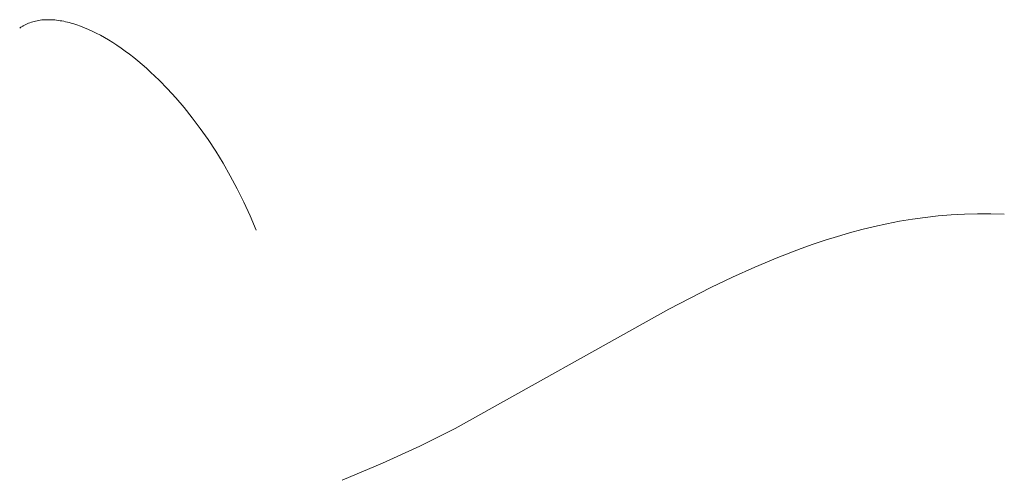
# Model space of a CAD drawing. Header units: millimetres. Extents: x -1459 to 125, y -3469 to 122.
# Tile 54 of 199: x -274.57 to -270.03, y -2918.03 to -2915.9. Entities that reach past the tile are written whole.
import ezdxf

# ---------------------------------------------------------------- set-up
doc = ezdxf.new("R2010")
doc.units = ezdxf.units.MM
doc.header["$MEASUREMENT"] = 0
doc.layers.add('Layer 1', color=7, linetype='Continuous')

msp = doc.modelspace()

# ---------------------------------------------------------------- linework, layer by layer
at = {"layer": 'Layer 1', "color": 5, "lineweight": 9}
for points, knots in [([(-273.4828, -2916.8776), (-273.4828, -2916.8776), (-273.5102, -2916.8116), (-273.5102, -2916.8116), (-273.5102, -2916.8116), (-273.5392, -2916.7476), (-273.5392, -2916.7476), (-273.5392, -2916.7476), (-273.5697, -2916.6855), (-273.5697, -2916.6855), (-273.5697, -2916.6855), (-273.6016, -2916.6255), (-273.6016, -2916.6255), (-273.6016, -2916.6255), (-273.6347, -2916.5676), (-273.6347, -2916.5676), (-273.6347, -2916.5676), (-273.6689, -2916.5118), (-273.6689, -2916.5118), (-273.6689, -2916.5118), (-273.7041, -2916.4581), (-273.7041, -2916.4581), (-273.7041, -2916.4581), (-273.7403, -2916.4067), (-273.7403, -2916.4067), (-273.7403, -2916.4067), (-273.7772, -2916.3575), (-273.7772, -2916.3575), (-273.7772, -2916.3575), (-273.8147, -2916.3106), (-273.8147, -2916.3106), (-273.8147, -2916.3106), (-273.8529, -2916.266), (-273.8529, -2916.266), (-273.8529, -2916.266), (-273.8914, -2916.2238), (-273.8914, -2916.2238), (-273.8914, -2916.2238), (-273.9303, -2916.1841), (-273.9303, -2916.1841), (-273.9303, -2916.1841), (-273.9498, -2916.1651), (-273.9498, -2916.1651), (-273.9498, -2916.1651), (-273.9694, -2916.1467), (-273.9694, -2916.1467), (-273.9694, -2916.1467), (-273.9889, -2916.129), (-273.9889, -2916.129), (-273.9889, -2916.129), (-274.0085, -2916.1119), (-274.0085, -2916.1119), (-274.0085, -2916.1119), (-274.0281, -2916.0955), (-274.0281, -2916.0955), (-274.0281, -2916.0955), (-274.0476, -2916.0796), (-274.0476, -2916.0796), (-274.0476, -2916.0796), (-274.0671, -2916.0645), (-274.0671, -2916.0645), (-274.0671, -2916.0645), (-274.0866, -2916.0499), (-274.0866, -2916.0499), (-274.0866, -2916.0499), (-274.106, -2916.0361), (-274.106, -2916.0361), (-274.106, -2916.0361), (-274.1253, -2916.0229), (-274.1253, -2916.0229), (-274.1253, -2916.0229), (-274.1445, -2916.0103), (-274.1445, -2916.0103), (-274.1445, -2916.0103), (-274.1636, -2915.9985), (-274.1636, -2915.9985), (-274.1636, -2915.9985), (-274.1826, -2915.9873), (-274.1826, -2915.9873), (-274.1826, -2915.9873), (-274.2014, -2915.9768), (-274.2014, -2915.9768), (-274.2014, -2915.9768), (-274.2201, -2915.967), (-274.2201, -2915.967), (-274.2201, -2915.967), (-274.2386, -2915.9579), (-274.2386, -2915.9579), (-274.2386, -2915.9579), (-274.2569, -2915.9495), (-274.2569, -2915.9495), (-274.2569, -2915.9495), (-274.2751, -2915.9418), (-274.2751, -2915.9418), (-274.2751, -2915.9418), (-274.293, -2915.9348), (-274.293, -2915.9348), (-274.293, -2915.9348), (-274.3107, -2915.9285), (-274.3107, -2915.9285), (-274.3107, -2915.9285), (-274.3282, -2915.9229), (-274.3282, -2915.9229), (-274.3282, -2915.9229), (-274.3368, -2915.9204), (-274.3368, -2915.9204), (-274.3368, -2915.9204), (-274.3453, -2915.9181), (-274.3453, -2915.9181), (-274.3453, -2915.9181), (-274.3538, -2915.9159), (-274.3538, -2915.9159), (-274.3538, -2915.9159), (-274.3623, -2915.914), (-274.3623, -2915.914), (-274.3623, -2915.914), (-274.3706, -2915.9122), (-274.3706, -2915.9122), (-274.3706, -2915.9122), (-274.3789, -2915.9106), (-274.3789, -2915.9106), (-274.3789, -2915.9106), (-274.3871, -2915.9092), (-274.3871, -2915.9092), (-274.3871, -2915.9092), (-274.3953, -2915.908), (-274.3953, -2915.908), (-274.3953, -2915.908), (-274.4033, -2915.9069), (-274.4033, -2915.9069), (-274.4033, -2915.9069), (-274.4113, -2915.9061), (-274.4113, -2915.9061), (-274.4113, -2915.9061), (-274.4192, -2915.9054), (-274.4192, -2915.9054), (-274.4192, -2915.9054), (-274.427, -2915.9049), (-274.427, -2915.9049), (-274.427, -2915.9049), (-274.4347, -2915.9047), (-274.4347, -2915.9047), (-274.4347, -2915.9047), (-274.4423, -2915.9046), (-274.4423, -2915.9046), (-274.4423, -2915.9046), (-274.4499, -2915.9047), (-274.4499, -2915.9047), (-274.4499, -2915.9047), (-274.4573, -2915.905), (-274.4573, -2915.905), (-274.4573, -2915.905), (-274.4647, -2915.9054), (-274.4647, -2915.9054), (-274.4647, -2915.9054), (-274.472, -2915.9061), (-274.472, -2915.9061), (-274.472, -2915.9061), (-274.4791, -2915.907), (-274.4791, -2915.907), (-274.4791, -2915.907), (-274.4862, -2915.9081), (-274.4862, -2915.9081), (-274.4862, -2915.9081), (-274.4932, -2915.9093), (-274.4932, -2915.9093), (-274.4932, -2915.9093), (-274.5001, -2915.9108), (-274.5001, -2915.9108), (-274.5001, -2915.9108), (-274.5068, -2915.9124), (-274.5068, -2915.9124), (-274.5068, -2915.9124), (-274.5135, -2915.9143), (-274.5135, -2915.9143), (-274.5135, -2915.9143), (-274.52, -2915.9163), (-274.52, -2915.9163), (-274.52, -2915.9163), (-274.5265, -2915.9185), (-274.5265, -2915.9185), (-274.5265, -2915.9185), (-274.5328, -2915.921), (-274.5328, -2915.921), (-274.5328, -2915.921), (-274.539, -2915.9236), (-274.539, -2915.9236), (-274.539, -2915.9236), (-274.5451, -2915.9265), (-274.5451, -2915.9265), (-274.5451, -2915.9265), (-274.5511, -2915.9295), (-274.5511, -2915.9295), (-274.5511, -2915.9295), (-274.5541, -2915.9311), (-274.5541, -2915.9311), (-274.5541, -2915.9311), (-274.557, -2915.9328), (-274.557, -2915.9328), (-274.557, -2915.9328), (-274.5599, -2915.9345), (-274.5599, -2915.9345), (-274.5599, -2915.9345), (-274.5627, -2915.9362), (-274.5627, -2915.9362), (-274.5627, -2915.9362), (-274.5655, -2915.938), (-274.5655, -2915.938), (-274.5655, -2915.938), (-274.5683, -2915.9398), (-274.5683, -2915.9398), (-274.5683, -2915.9398), (-274.5711, -2915.9417), (-274.5711, -2915.9417), (-274.5711, -2915.9417), (-274.5738, -2915.9437), (-274.5738, -2915.9437)], [0, 0, 0, 0, 0.013889, 0.013889, 0.013889, 0.027778, 0.027778, 0.027778, 0.041667, 0.041667, 0.041667, 0.055556, 0.055556, 0.055556, 0.069444, 0.069444, 0.069444, 0.083333, 0.083333, 0.083333, 0.097222, 0.097222, 0.097222, 0.111111, 0.111111, 0.111111, 0.125, 0.125, 0.125, 0.138889, 0.138889, 0.138889, 0.152778, 0.152778, 0.152778, 0.166667, 0.166667, 0.166667, 0.180556, 0.180556, 0.180556, 0.194444, 0.194444, 0.194444, 0.208333, 0.208333, 0.208333, 0.222222, 0.222222, 0.222222, 0.236111, 0.236111, 0.236111, 0.25, 0.25, 0.25, 0.263889, 0.263889, 0.263889, 0.277778, 0.277778, 0.277778, 0.291667, 0.291667, 0.291667, 0.305556, 0.305556, 0.305556, 0.319444, 0.319444, 0.319444, 0.333333, 0.333333, 0.333333, 0.347222, 0.347222, 0.347222, 0.361111, 0.361111, 0.361111, 0.375, 0.375, 0.375, 0.388889, 0.388889, 0.388889, 0.402778, 0.402778, 0.402778, 0.416667, 0.416667, 0.416667, 0.430556, 0.430556, 0.430556, 0.444444, 0.444444, 0.444444, 0.458333, 0.458333, 0.458333, 0.472222, 0.472222, 0.472222, 0.486111, 0.486111, 0.486111, 0.5, 0.5, 0.5, 0.513889, 0.513889, 0.513889, 0.527778, 0.527778, 0.527778, 0.541667, 0.541667, 0.541667, 0.555556, 0.555556, 0.555556, 0.569444, 0.569444, 0.569444, 0.583333, 0.583333, 0.583333, 0.597222, 0.597222, 0.597222, 0.611111, 0.611111, 0.611111, 0.625, 0.625, 0.625, 0.638889, 0.638889, 0.638889, 0.652778, 0.652778, 0.652778, 0.666667, 0.666667, 0.666667, 0.680556, 0.680556, 0.680556, 0.694444, 0.694444, 0.694444, 0.708333, 0.708333, 0.708333, 0.722222, 0.722222, 0.722222, 0.736111, 0.736111, 0.736111, 0.75, 0.75, 0.75, 0.763889, 0.763889, 0.763889, 0.777778, 0.777778, 0.777778, 0.791667, 0.791667, 0.791667, 0.805556, 0.805556, 0.805556, 0.819444, 0.819444, 0.819444, 0.833333, 0.833333, 0.833333, 0.847222, 0.847222, 0.847222, 0.861111, 0.861111, 0.861111, 0.875, 0.875, 0.875, 0.888889, 0.888889, 0.888889, 0.902778, 0.902778, 0.902778, 0.916667, 0.916667, 0.916667, 0.930556, 0.930556, 0.930556, 0.944444, 0.944444, 0.944444, 0.958333, 0.958333, 0.958333, 0.972222, 0.972222, 0.972222, 0.986111, 0.986111, 0.986111, 1, 1, 1, 1]), ([(-270.0286, -2916.8034), (-270.0286, -2916.8034), (-270.0904, -2916.8012), (-270.0904, -2916.8012), (-270.0904, -2916.8012), (-270.1518, -2916.801), (-270.1518, -2916.801), (-270.1518, -2916.801), (-270.2128, -2916.8026), (-270.2128, -2916.8026), (-270.2128, -2916.8026), (-270.2734, -2916.806), (-270.2734, -2916.806), (-270.2734, -2916.806), (-270.3336, -2916.8112), (-270.3336, -2916.8112), (-270.3336, -2916.8112), (-270.3935, -2916.818), (-270.3935, -2916.818), (-270.3935, -2916.818), (-270.4528, -2916.8264), (-270.4528, -2916.8264), (-270.4528, -2916.8264), (-270.5118, -2916.8363), (-270.5118, -2916.8363), (-270.5118, -2916.8363), (-270.5702, -2916.8477), (-270.5702, -2916.8477), (-270.5702, -2916.8477), (-270.6282, -2916.8604), (-270.6282, -2916.8604), (-270.6282, -2916.8604), (-270.6858, -2916.8744), (-270.6858, -2916.8744), (-270.6858, -2916.8744), (-270.7428, -2916.8897), (-270.7428, -2916.8897), (-270.7428, -2916.8897), (-270.7993, -2916.9061), (-270.7993, -2916.9061), (-270.7993, -2916.9061), (-270.8553, -2916.9236), (-270.8553, -2916.9236), (-270.8553, -2916.9236), (-270.9108, -2916.9421), (-270.9108, -2916.9421), (-270.9108, -2916.9421), (-270.9657, -2916.9616), (-270.9657, -2916.9616), (-270.9657, -2916.9616), (-271.0739, -2917.003), (-271.0739, -2917.003), (-271.0739, -2917.003), (-271.1797, -2917.0474), (-271.1797, -2917.0474), (-271.1797, -2917.0474), (-271.2831, -2917.0941), (-271.2831, -2917.0941), (-271.2831, -2917.0941), (-271.3839, -2917.1426), (-271.3839, -2917.1426), (-271.3839, -2917.1426), (-271.5776, -2917.2427), (-271.5776, -2917.2427), (-271.5776, -2917.2427), (-272.5635, -2917.7927), (-272.5635, -2917.7927), (-272.5635, -2917.7927), (-272.7268, -2917.8744), (-272.7268, -2917.8744), (-272.7268, -2917.8744), (-272.8993, -2917.9543), (-272.8993, -2917.9543), (-272.8993, -2917.9543), (-273.0845, -2918.0329), (-273.0845, -2918.0329)], [0, 0, 0, 0, 0.04, 0.04, 0.04, 0.08, 0.08, 0.08, 0.12, 0.12, 0.12, 0.16, 0.16, 0.16, 0.2, 0.2, 0.2, 0.24, 0.24, 0.24, 0.28, 0.28, 0.28, 0.32, 0.32, 0.32, 0.36, 0.36, 0.36, 0.4, 0.4, 0.4, 0.44, 0.44, 0.44, 0.48, 0.48, 0.48, 0.52, 0.52, 0.52, 0.56, 0.56, 0.56, 0.6, 0.6, 0.6, 0.64, 0.64, 0.64, 0.68, 0.68, 0.68, 0.72, 0.72, 0.72, 0.76, 0.76, 0.76, 0.8, 0.8, 0.8, 0.84, 0.84, 0.84, 0.88, 0.88, 0.88, 0.92, 0.92, 0.92, 0.96, 0.96, 0.96, 1, 1, 1, 1])]:
    msp.add_open_spline(points, degree=3, knots=knots, dxfattribs=at)

doc.saveas('drawing.dxf')
